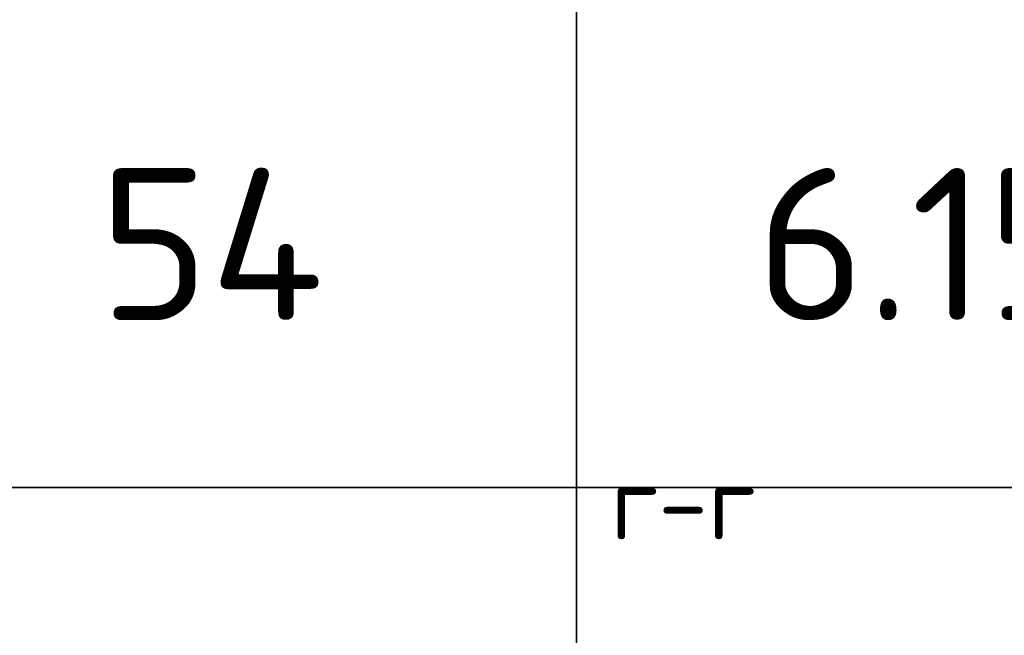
# Model space of a CAD drawing. Header units: metres. Extents: x -38 to 114, y -15 to 21.
# Tile 79 of 244: x 87.754 to 88.563, y -3.814 to -3.308. Entities that reach past the tile are written whole.
import ezdxf

# ---------------------------------------------------------------- set-up
doc = ezdxf.new("R2010")
doc.units = ezdxf.units.M
doc.styles.add('ISOCPEUR', font='txt')

msp = doc.modelspace()

# ---------------------------------------------------------------- linework, layer by layer
at = {"color": 7, "linetype": 'Continuous', "lineweight": 35, "transparency": 33554687}
for p, q in [((88.21143, -3.29271), (88.21143, -3.69271)), ((80.71143, -3.69271), (89.96143, -3.69271)), ((89.96143, -3.69271), (80.71143, -3.69271)), ((88.21143, -3.69271), (88.21143, -4.09271))]:
    msp.add_line(p, q, dxfattribs=at)
at = {"color": 7, "linetype": 'Continuous', "lineweight": 13, "transparency": 33554687}
msp.add_line((89.96143, -3.69271), (80.71143, -3.69271), dxfattribs=at)

# ---------------------------------------------------------------- texts
at = {"color": 7, "linetype": 'Continuous', "lineweight": 35, "transparency": 33554687, "char_height": 0.0625, "attachment_point": 5, "style": 'ISOCPEUR'}
for s, insert, width in [('\\A1;{\\fISOCPEUR|i0|b0;\\H0.125000;\\W1.000000;\\C7;54}\\P', (87.91143, -3.49271), 0.2426471), ('\\A1;{\\fISOCPEUR|i0|b0;\\H0.125000;\\W1.000000;\\C7;6.158}\\P', (88.54643, -3.49271), 0.4174242)]:
    msp.add_mtext(s, dxfattribs=dict(at, insert=insert, width=width))
at = {"color": 7, "linetype": 'Continuous', "lineweight": 13, "transparency": 33554687, "insert": (88.29909, -3.70529), "char_height": 0.06, "width": 0.1533913, "attachment_point": 5, "style": 'ISOCPEUR'}
msp.add_mtext('\\A1;{\\fISOCPEUR|i0|b0;\\H0.060000;\\W1.000000;\\C7;г-г}\\P', dxfattribs=at)
msp.add_mtext('\\A1;{\\fISOCPEUR|i0|b0;\\H0.060000;\\W1.000000;\\C7;г-г}\\P', dxfattribs=at)

doc.saveas('drawing.dxf')
